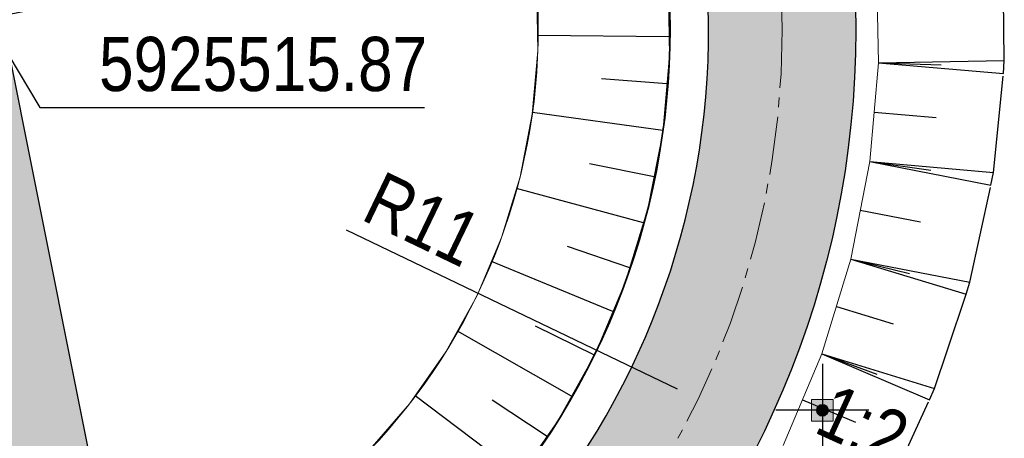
# Model space of a CAD drawing. Header units: metres. Extents: x 0 to 5465380, y 0 to 5925815.
# Tile 92 of 141: x 5463959.33 to 5463972.04, y 5925510.6 to 5925516. Entities that reach past the tile are written whole.
import ezdxf

# ---------------------------------------------------------------- set-up
doc = ezdxf.new("R2010")
doc.units = ezdxf.units.M
doc.linetypes.add('CENTER2', pattern=[1.125, 0.75, -0.125, 0.125, -0.125])
doc.linetypes.add('HIDDEN', pattern=[0.375, 0.25, -0.125])
for name, color, linetype, lineweight in [('#DEMCAD_OPR.OŚW.ZEW_1_Nr_Pióra__3', 30, 'Continuous', 18), ('#DEMCAD_OPR.OŚW.ZEW_1_Nr_Pióra__5', 161, 'Continuous', 25), ('#DEMCAD_OPR.OŚW.ZEW_1_Nr_Pióra__6', 5, 'Continuous', 35), ('$DR - obrzeże 8x30', 34, 'Continuous', 30), ('$DR - osie ścieżek', 7, 'CENTER2', 15), ('$DR - wyp. chodnik', 44, 'Continuous', 5), ('$DR - zał. arch.', 7, 'Continuous', 13)]:
    doc.layers.add(name, color=color, linetype=linetype, lineweight=lineweight)
for name, color, linetype in [('$DR - rzędne', 1, 'Continuous'), ('$DR - wymiary', 7, 'Continuous'), ('AecObjExplode_rys 1_Vport_D5A', 7, 'Continuous'), ('AecObjExplode_rys 3_Vport_DDD', 7, 'Continuous'), ('AecObjExplode_rys 4_Vport_E22', 7, 'Continuous'), ('C-DROGI-KORYTARZE', 7, 'Continuous'), ('C-DROGI-SYTUACJA', 7, 'Continuous'), ('C-DZIALKI', 5, 'Continuous'), ('C-TEREN-SKARPY', 94, 'Continuous')]:
    doc.layers.add(name, color=color, linetype=linetype)
doc.styles.add('ARIAL 2', font='ARIALN.TTF')
doc.dimstyles.new('LINIOWY', dxfattribs={"dimtxt": 0.7, "dimasz": 0.3, "dimexe": 0.3, "dimexo": 0, "dimgap": 0.2, "dimtad": 1, "dimzin": 9, "dimdsep": 46, "dimtxsty": 'ARIAL 2', "dimblk": 'OBLIQUE', "dimcen": 0, "dimdle": 0.2, "dimclrd": 7, "dimclre": 7, "dimclrt": 1, "dimadec": 0, "dimazin": 0, "dimtfac": 1, "dimtofl": 0, "dimtmove": 1, "dimatfit": 3, "dimldrblk": 'OBLIQUE', "dimfxl": 0.3, "dimfxlon": 1, "dimtolj": 1, "dimtzin": 1, "dimarcsym": 0})
doc.dimstyles.new('LINIOWY$4', dxfattribs={"dimtxt": 0.7, "dimasz": 0.3, "dimexe": 0.3, "dimexo": 0, "dimgap": 0.2, "dimtad": 1, "dimzin": 9, "dimdsep": 46, "dimtxsty": 'ARIAL 2', "dimblk1": 'OBLIQUE', "dimsah": 1, "dimcen": 0, "dimdle": 0.2, "dimclrd": 7, "dimclre": 7, "dimclrt": 1, "dimadec": 0, "dimazin": 0, "dimtfac": 1, "dimtofl": 0, "dimtmove": 1, "dimatfit": 3, "dimldrblk": 'OBLIQUE', "dimfxl": 0.3, "dimfxlon": 1, "dimtolj": 1, "dimtzin": 1, "dimarcsym": 0})
pattern_1 = [(37.5, (500, 0), (-0.01600031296, 0.48941323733), [0, -0.38608, 0, -0.4318, 0, -0.41275]), (7.5, (500, 0), (0.44952328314, 0.71682510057), [0, -0.20828, 0, -0.34798, 0, -0.13335]), (327.5, (499.6876, 0), (0.790992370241, 0.001437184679), [0, -0.127, 0, -0.4572, 0, -0.5969]), (317.5, (499.6876, 0), (0.76355645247, 0.22292932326), [0, -0.0635, 0, -0.29972, 0, -0.3429])]

# ---------------------------------------------------------------- blocks, each defined once
blk = doc.blocks.new('świetlica_bezrzecze_PB_PZT oczyszczony')
at = {"layer": '#DEMCAD_OPR.OŚW.ZEW_1_Nr_Pióra__3', "linetype": 'Continuous'}
blk.add_hatch(color=256, dxfattribs=at).paths.add_polyline_path([(5463969.762, 5925510.96, 1), (5463969.617, 5925510.96, 1)], flags=0)
at = {"layer": '#DEMCAD_OPR.OŚW.ZEW_1_Nr_Pióra__6', "linetype": 'Continuous'}
blk.add_hatch(color=256, dxfattribs=at).paths.add_polyline_path([(5463969.83, 5925511.1), (5463969.55, 5925511.1), (5463969.55, 5925510.82), (5463969.83, 5925510.82)], flags=0)
at = {"layer": '#DEMCAD_OPR.OŚW.ZEW_1_Nr_Pióra__3', "linetype": 'Continuous', "flags": 128}
blk.add_lwpolyline([(5463969.55, 5925511.1), (5463969.83, 5925511.1), (5463969.83, 5925510.82), (5463969.55, 5925510.82)], close=True, dxfattribs=at)
at = {"layer": '#DEMCAD_OPR.OŚW.ZEW_1_Nr_Pióra__5', "linetype": 'Continuous', "flags": 128}
for points in [[(5463969.69, 5925511.56), (5463969.69, 5925510.36)], [(5463970.29, 5925510.96), (5463969.09, 5925510.96)]]:
    blk.add_lwpolyline(points, dxfattribs=at)
at = {"layer": '#DEMCAD_OPR.OŚW.ZEW_1_Nr_Pióra__6', "linetype": 'Continuous'}
blk.add_circle((5463969.69, 5925510.96), 0.0725, dxfattribs=at)
blk = doc.blocks.new('*D45')
at = {"layer": '$DR - wymiary', "color": 7, "lineweight": -2, "transparency": 16777216}
blk.add_line((5463963.542, 5925513.291), (5463967.814, 5925511.238), dxfattribs=at)
at = {"layer": '$DR - wymiary', "color": 7, "transparency": 16777216}
blk.add_solid([(5463967.836, 5925511.283), (5463967.793, 5925511.193), (5463968.085, 5925511.108)], dxfattribs=at)
at = {"layer": 'Defpoints', "color": 0, "transparency": 16777216}
for p in [(5463958.17, 5925515.873), (5463968.085, 5925511.108)]:
    blk.add_point(p, dxfattribs=at)
at = {"layer": '$DR - wymiary', "color": 1, "transparency": 16777216, "insert": (5463964.529, 5925513.429), "char_height": 0.7, "attachment_point": 5, "rotation": 334.3339, "style": 'ARIAL 2'}
blk.add_mtext('\\A1;R11', dxfattribs=at)
blk = doc.blocks.new('_OBLIQUE')
at = {"color": 0, "linetype": 'ByBlock'}
blk.add_line((-0.5, -0.5), (0.5, 0.5), dxfattribs=at)
blk = doc.blocks.new('*D91')
at = {"layer": '$DR - wymiary', "color": 7, "lineweight": -2, "transparency": 16777216}
for p, q in [((5463968.026, 5925517.841), (5463967.967, 5925518.135)), ((5463958.893, 5925516.017), (5463968.222, 5925517.88)), ((5463959.089, 5925516.056), (5463959.03, 5925516.35))]:
    blk.add_line(p, q, dxfattribs=at)
at = {"layer": 'Defpoints', "color": 0, "transparency": 16777216}
for p in [(5463968.026, 5925517.841), (5463968.026, 5925517.841), (5463959.089, 5925516.056)]:
    blk.add_point(p, dxfattribs=at)
at = {"layer": '$DR - wymiary', "color": 7, "lineweight": -2, "transparency": 16777216, "xscale": 0.3, "yscale": 0.3, "zscale": 0.3}
for p, rotation in [((5463968.026, 5925517.841), 11.29453824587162), ((5463959.089, 5925516.056), 191.2945382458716)]:
    blk.add_blockref('_OBLIQUE', p, dxfattribs=dict(at, rotation=rotation))
at = {"layer": '$DR - wymiary', "color": 1, "transparency": 16777216, "insert": (5463963.448, 5925517.495), "char_height": 0.7, "attachment_point": 5, "rotation": 11.2945, "style": 'ARIAL 2'}
blk.add_mtext('\\A1;9.1', dxfattribs=at)
blk = doc.blocks.new('*D133')
at = {"layer": '$DR - wymiary', "color": 7, "lineweight": -2, "transparency": 16777216}
for p, q in [((5463958.17, 5925515.873), (5463958.986, 5925515.873)), ((5463958.986, 5925515.873), (5463959.586, 5925514.871)), ((5463959.586, 5925514.871), (5463964.552, 5925514.871))]:
    blk.add_line(p, q, dxfattribs=at)
at = {"layer": 'Defpoints', "color": 0, "transparency": 16777216}
for p in [(5463958.17, 5925515.873), (5463960.186, 5925514.871), (0, 0)]:
    blk.add_point(p, dxfattribs=at)
at = {"layer": '$DR - wymiary', "color": 1, "transparency": 16777216, "insert": (5463962.469, 5925515.428), "char_height": 0.7, "attachment_point": 5, "style": 'ARIAL 2'}
blk.add_mtext('\\A1;5925515.87', dxfattribs=at)
blk = doc.blocks.new('*D137')
at = {"layer": '$DR - wymiary', "color": 7, "lineweight": -2, "transparency": 16777216}
blk.add_line((5463958.724, 5925585.382), (5463964.93, 5925585.382), dxfattribs=at)
at = {"layer": 'Defpoints', "color": 0, "transparency": 16777216}
for p in [(5463958.724, 5925585.382), (5463960.561, 5925585.382), (0, 0)]:
    blk.add_point(p, dxfattribs=at)
at = {"layer": '$DR - wymiary', "color": 1, "transparency": 16777216, "insert": (5463962.845, 5925585.94), "char_height": 0.7, "attachment_point": 5, "style": 'ARIAL 2'}
blk.add_mtext('\\A1;5925585.38', dxfattribs=at)
blk = doc.blocks.new('AecObjExplode_rys 1_Vport_D5A')
at = {"layer": 'C-DROGI-KORYTARZE', "color": 92, "linetype": 'Continuous', "lineweight": 9}
for p, q in [((5463967.697, 5925516.542), (5463967.714, 5925515.542)), ((5463966.001, 5925516.423), (5463966.016, 5925515.601)), ((5463966.016, 5925515.601), (5463965.944, 5925514.783)), ((5463967.714, 5925515.542), (5463967.628, 5925514.547)), ((5463965.944, 5925514.783), (5463965.788, 5925513.976)), ((5463967.628, 5925514.547), (5463967.437, 5925513.565)), ((5463965.788, 5925513.976), (5463965.548, 5925513.19)), ((5463967.437, 5925513.565), (5463967.145, 5925512.61)), ((5463965.548, 5925513.19), (5463965.227, 5925512.434)), ((5463967.145, 5925512.61), (5463966.755, 5925511.689)), ((5463965.227, 5925512.434), (5463964.829, 5925511.715)), ((5463964.829, 5925511.715), (5463964.358, 5925511.042)), ((5463966.755, 5925511.689), (5463966.271, 5925510.815)), ((5463964.358, 5925511.042), (5463963.819, 5925510.422)), ((5463966.271, 5925510.815), (5463965.698, 5925509.996))]:
    blk.add_line(p, q, dxfattribs=at)
at = {"layer": 'C-DROGI-KORYTARZE', "color": 54, "linetype": 'Continuous', "lineweight": -3}
for p, q in [((5463967.71, 5925515.785, 44.062), (5463966.012, 5925515.801, 44)), ((5463967.683, 5925515.178, 44.073), (5463966.836, 5925515.24, 44.036)), ((5463967.63, 5925514.572, 44.083), (5463965.946, 5925514.804, 44)), ((5463967.517, 5925513.975, 44.095), (5463966.685, 5925514.144, 44.047)), ((5463967.381, 5925513.383, 44.106), (5463965.742, 5925513.826, 44)), ((5463967.204, 5925512.801, 44.118), (5463966.4, 5925513.074, 44.059)), ((5463966.986, 5925512.234, 44.13), (5463965.417, 5925512.881, 44)), ((5463966.747, 5925511.674, 44.143), (5463965.984, 5925512.048, 44.071)), ((5463966.452, 5925511.142, 44.155), (5463964.978, 5925511.984, 44)), ((5463965.788, 5925510.125, 44.181), (5463964.432, 5925511.148, 44)), ((5463966.137, 5925510.623, 44.168), (5463965.428, 5925511.09, 44.084))]:
    blk.add_line(p, q, dxfattribs=at)
at = {"layer": 'C-DROGI-SYTUACJA', "color": 92, "linetype": 'Continuous', "lineweight": 9}
for p, q in [((5463970.413, 5925515.449), (5463970.39, 5925516.731)), ((5463970.302, 5925514.172), (5463970.413, 5925515.449)), ((5463970.057, 5925512.913), (5463970.302, 5925514.172)), ((5463969.683, 5925511.687), (5463970.057, 5925512.913)), ((5463969.182, 5925510.507), (5463969.683, 5925511.687))]:
    blk.add_line(p, q, dxfattribs=at)
at = {"layer": 'C-DZIALKI', "color": 7, "linetype": 'Continuous', "lineweight": 35}
blk.add_arc((5463958.17, 5925515.873), 9.55, 293.1971, 291.9971, dxfattribs=at)
at = {"layer": 'C-DZIALKI', "color": 92, "linetype": 'Continuous', "lineweight": 9}
blk.add_arc((5463958.17, 5925515.873), 7.85, 293.327, 291.8672, dxfattribs=at)
at = {"layer": 'C-TEREN-SKARPY', "color": 92, "linetype": 'HIDDEN', "lineweight": -3, "ltscale": 5}
for p, q in [((5463972.038, 5925515.478), (5463972.022, 5925516.76)), ((5463972.026, 5925515.309), (5463972.038, 5925515.478)), ((5463971.897, 5925514.033), (5463972.026, 5925515.309)), ((5463971.866, 5925513.868), (5463971.897, 5925514.033)), ((5463971.594, 5925512.615), (5463971.866, 5925513.868)), ((5463971.545, 5925512.459), (5463971.594, 5925512.615)), ((5463971.307, 5925511.754), (5463971.545, 5925512.459)), ((5463971.138, 5925511.243), (5463971.307, 5925511.754)), ((5463971.074, 5925511.097), (5463971.138, 5925511.243)), ((5463970.538, 5925509.932), (5463971.074, 5925511.097))]:
    blk.add_line(p, q, dxfattribs=at)
at = {"layer": 'C-TEREN-SKARPY', "color": 92, "linetype": 'Continuous', "lineweight": -3}
for p, q in [((5463970.413, 5925515.449, 44.066), (5463972.038, 5925515.478, 43.253)), ((5463970.413, 5925515.449), (5463972.038, 5925515.478)), ((5463970.413, 5925515.449, 44.066), (5463972.026, 5925515.309, 43.257)), ((5463970.413, 5925515.449, 44.066), (5463971.222, 5925515.421, 43.66)), ((5463970.413, 5925515.449), (5463972.026, 5925515.309)), ((5463970.357, 5925514.81, 44.075), (5463971.159, 5925514.741, 43.672)), ((5463970.302, 5925514.172, 44.084), (5463971.866, 5925513.868, 43.287)), ((5463970.302, 5925514.172, 44.084), (5463971.091, 5925514.061, 43.685)), ((5463970.302, 5925514.172, 44.084), (5463971.897, 5925514.033, 43.283)), ((5463970.302, 5925514.172), (5463971.897, 5925514.033)), ((5463970.302, 5925514.172), (5463971.866, 5925513.868)), ((5463970.179, 5925513.543, 44.093), (5463970.955, 5925513.392, 43.698)), ((5463970.057, 5925512.913, 44.103), (5463971.545, 5925512.459, 43.325)), ((5463970.057, 5925512.913, 44.103), (5463970.813, 5925512.725, 43.712)), ((5463970.057, 5925512.913, 44.103), (5463971.594, 5925512.615, 43.32)), ((5463970.057, 5925512.913), (5463971.545, 5925512.459)), ((5463970.057, 5925512.913), (5463971.594, 5925512.615)), ((5463969.87, 5925512.3, 44.112), (5463970.605, 5925512.076, 43.728)), ((5463969.683, 5925511.687, 44.122), (5463971.074, 5925511.097, 43.366)), ((5463969.683, 5925511.687, 44.122), (5463970.394, 5925511.428, 43.743)), ((5463969.683, 5925511.687, 44.122), (5463971.138, 5925511.243, 43.362)), ((5463969.683, 5925511.687), (5463971.074, 5925511.097)), ((5463969.683, 5925511.687), (5463971.138, 5925511.243)), ((5463969.433, 5925511.097, 44.132), (5463970.119, 5925510.805, 43.759))]:
    blk.add_line(p, q, dxfattribs=at)
blk = doc.blocks.new('AecObjExplode_rys 4_Vport_E22')
at = {"layer": 'C-DROGI-KORYTARZE', "color": 92, "linetype": 'Continuous', "lineweight": 9}
for p, q in [((5463967.697, 5925516.542), (5463967.714, 5925515.542)), ((5463966.001, 5925516.423), (5463966.016, 5925515.601)), ((5463966.016, 5925515.601), (5463965.944, 5925514.783)), ((5463967.714, 5925515.542), (5463967.628, 5925514.547)), ((5463965.944, 5925514.783), (5463965.788, 5925513.976)), ((5463967.628, 5925514.547), (5463967.437, 5925513.565)), ((5463965.788, 5925513.976), (5463965.548, 5925513.19)), ((5463967.437, 5925513.565), (5463967.145, 5925512.61)), ((5463965.548, 5925513.19), (5463965.227, 5925512.434)), ((5463967.145, 5925512.61), (5463966.755, 5925511.689)), ((5463965.227, 5925512.434), (5463964.829, 5925511.715)), ((5463964.829, 5925511.715), (5463964.358, 5925511.042)), ((5463966.755, 5925511.689), (5463966.271, 5925510.815)), ((5463964.358, 5925511.042), (5463963.819, 5925510.422)), ((5463966.271, 5925510.815), (5463965.698, 5925509.996))]:
    blk.add_line(p, q, dxfattribs=at)
at = {"layer": 'C-DROGI-KORYTARZE', "color": 54, "linetype": 'Continuous', "lineweight": -3}
for p, q in [((5463967.71, 5925515.785, 44.062), (5463966.012, 5925515.801, 44)), ((5463967.683, 5925515.178, 44.073), (5463966.836, 5925515.24, 44.036)), ((5463967.63, 5925514.572, 44.083), (5463965.946, 5925514.804, 44)), ((5463967.517, 5925513.975, 44.095), (5463966.685, 5925514.144, 44.047)), ((5463967.381, 5925513.383, 44.106), (5463965.742, 5925513.826, 44)), ((5463967.204, 5925512.801, 44.118), (5463966.4, 5925513.074, 44.059)), ((5463966.986, 5925512.234, 44.13), (5463965.417, 5925512.881, 44)), ((5463966.747, 5925511.674, 44.143), (5463965.984, 5925512.048, 44.071)), ((5463966.452, 5925511.142, 44.155), (5463964.978, 5925511.984, 44)), ((5463965.788, 5925510.125, 44.181), (5463964.432, 5925511.148, 44)), ((5463966.137, 5925510.623, 44.168), (5463965.428, 5925511.09, 44.084))]:
    blk.add_line(p, q, dxfattribs=at)
at = {"layer": 'C-DROGI-SYTUACJA', "color": 92, "linetype": 'Continuous', "lineweight": 9}
for p, q in [((5463970.413, 5925515.449), (5463970.39, 5925516.731)), ((5463970.302, 5925514.172), (5463970.413, 5925515.449)), ((5463970.057, 5925512.913), (5463970.302, 5925514.172)), ((5463969.683, 5925511.687), (5463970.057, 5925512.913)), ((5463969.182, 5925510.507), (5463969.683, 5925511.687))]:
    blk.add_line(p, q, dxfattribs=at)
at = {"layer": 'C-DZIALKI', "color": 7, "linetype": 'Continuous', "lineweight": 35}
blk.add_arc((5463958.17, 5925515.873), 9.55, 293.1971, 291.9971, dxfattribs=at)
at = {"layer": 'C-DZIALKI', "color": 92, "linetype": 'Continuous', "lineweight": 9}
blk.add_arc((5463958.17, 5925515.873), 7.85, 293.327, 291.8672, dxfattribs=at)
at = {"layer": 'C-TEREN-SKARPY', "color": 92, "linetype": 'HIDDEN', "lineweight": -3, "ltscale": 5}
for p, q in [((5463972.038, 5925515.478), (5463972.022, 5925516.76)), ((5463972.026, 5925515.309), (5463972.038, 5925515.478)), ((5463971.897, 5925514.033), (5463972.026, 5925515.309)), ((5463971.866, 5925513.868), (5463971.897, 5925514.033)), ((5463971.594, 5925512.615), (5463971.866, 5925513.868)), ((5463971.545, 5925512.459), (5463971.594, 5925512.615)), ((5463971.307, 5925511.754), (5463971.545, 5925512.459)), ((5463971.138, 5925511.243), (5463971.307, 5925511.754)), ((5463971.074, 5925511.097), (5463971.138, 5925511.243)), ((5463970.538, 5925509.932), (5463971.074, 5925511.097))]:
    blk.add_line(p, q, dxfattribs=at)
at = {"layer": 'C-TEREN-SKARPY', "color": 92, "linetype": 'Continuous', "lineweight": -3}
for p, q in [((5463970.413, 5925515.449, 44.066), (5463972.038, 5925515.478, 43.253)), ((5463970.413, 5925515.449), (5463972.038, 5925515.478)), ((5463970.413, 5925515.449, 44.066), (5463972.026, 5925515.309, 43.257)), ((5463970.413, 5925515.449, 44.066), (5463971.222, 5925515.421, 43.66)), ((5463970.413, 5925515.449), (5463972.026, 5925515.309)), ((5463970.357, 5925514.81, 44.075), (5463971.159, 5925514.741, 43.672)), ((5463970.302, 5925514.172, 44.084), (5463971.866, 5925513.868, 43.287)), ((5463970.302, 5925514.172, 44.084), (5463971.091, 5925514.061, 43.685)), ((5463970.302, 5925514.172, 44.084), (5463971.897, 5925514.033, 43.283)), ((5463970.302, 5925514.172), (5463971.897, 5925514.033)), ((5463970.302, 5925514.172), (5463971.866, 5925513.868)), ((5463970.179, 5925513.543, 44.093), (5463970.955, 5925513.392, 43.698)), ((5463970.057, 5925512.913, 44.103), (5463971.545, 5925512.459, 43.325)), ((5463970.057, 5925512.913, 44.103), (5463970.813, 5925512.725, 43.712)), ((5463970.057, 5925512.913, 44.103), (5463971.594, 5925512.615, 43.32)), ((5463970.057, 5925512.913), (5463971.545, 5925512.459)), ((5463970.057, 5925512.913), (5463971.594, 5925512.615)), ((5463969.87, 5925512.3, 44.112), (5463970.605, 5925512.076, 43.728)), ((5463969.683, 5925511.687, 44.122), (5463971.074, 5925511.097, 43.366)), ((5463969.683, 5925511.687, 44.122), (5463970.394, 5925511.428, 43.743)), ((5463969.683, 5925511.687, 44.122), (5463971.138, 5925511.243, 43.362)), ((5463969.683, 5925511.687), (5463971.074, 5925511.097)), ((5463969.683, 5925511.687), (5463971.138, 5925511.243)), ((5463969.433, 5925511.097, 44.132), (5463970.119, 5925510.805, 43.759))]:
    blk.add_line(p, q, dxfattribs=at)
blk = doc.blocks.new('AecObjExplode_rys 3_Vport_DDD')
at = {"layer": 'C-DROGI-KORYTARZE', "color": 92, "linetype": 'Continuous', "lineweight": 9}
for p, q in [((5463967.697, 5925516.542), (5463967.714, 5925515.542)), ((5463966.001, 5925516.423), (5463966.016, 5925515.601)), ((5463966.016, 5925515.601), (5463965.944, 5925514.783)), ((5463967.714, 5925515.542), (5463967.628, 5925514.547)), ((5463965.944, 5925514.783), (5463965.788, 5925513.976)), ((5463967.628, 5925514.547), (5463967.437, 5925513.565)), ((5463965.788, 5925513.976), (5463965.548, 5925513.19)), ((5463967.437, 5925513.565), (5463967.145, 5925512.61)), ((5463965.548, 5925513.19), (5463965.227, 5925512.434)), ((5463967.145, 5925512.61), (5463966.755, 5925511.689)), ((5463965.227, 5925512.434), (5463964.829, 5925511.715)), ((5463964.829, 5925511.715), (5463964.358, 5925511.042)), ((5463966.755, 5925511.689), (5463966.271, 5925510.815)), ((5463964.358, 5925511.042), (5463963.819, 5925510.422)), ((5463966.271, 5925510.815), (5463965.698, 5925509.996))]:
    blk.add_line(p, q, dxfattribs=at)
at = {"layer": 'C-DROGI-KORYTARZE', "color": 54, "linetype": 'Continuous', "lineweight": -3}
for p, q in [((5463967.71, 5925515.785, 44.062), (5463966.012, 5925515.801, 44)), ((5463967.683, 5925515.178, 44.073), (5463966.836, 5925515.24, 44.036)), ((5463967.63, 5925514.572, 44.083), (5463965.946, 5925514.804, 44)), ((5463967.517, 5925513.975, 44.095), (5463966.685, 5925514.144, 44.047)), ((5463967.381, 5925513.383, 44.106), (5463965.742, 5925513.826, 44)), ((5463967.204, 5925512.801, 44.118), (5463966.4, 5925513.074, 44.059)), ((5463966.986, 5925512.234, 44.13), (5463965.417, 5925512.881, 44)), ((5463966.747, 5925511.674, 44.143), (5463965.984, 5925512.048, 44.071)), ((5463966.452, 5925511.142, 44.155), (5463964.978, 5925511.984, 44)), ((5463965.788, 5925510.125, 44.181), (5463964.432, 5925511.148, 44)), ((5463966.137, 5925510.623, 44.168), (5463965.428, 5925511.09, 44.084))]:
    blk.add_line(p, q, dxfattribs=at)
at = {"layer": 'C-DROGI-SYTUACJA', "color": 92, "linetype": 'Continuous', "lineweight": 9}
for p, q in [((5463970.413, 5925515.449), (5463970.39, 5925516.731)), ((5463970.302, 5925514.172), (5463970.413, 5925515.449)), ((5463970.057, 5925512.913), (5463970.302, 5925514.172)), ((5463969.683, 5925511.687), (5463970.057, 5925512.913)), ((5463969.182, 5925510.507), (5463969.683, 5925511.687))]:
    blk.add_line(p, q, dxfattribs=at)
at = {"layer": 'C-DZIALKI', "color": 7, "linetype": 'Continuous', "lineweight": 35}
blk.add_arc((5463958.17, 5925515.873), 9.55, 293.1971, 291.9971, dxfattribs=at)
at = {"layer": 'C-DZIALKI', "color": 92, "linetype": 'Continuous', "lineweight": 9}
blk.add_arc((5463958.17, 5925515.873), 7.85, 293.327, 291.8672, dxfattribs=at)
at = {"layer": 'C-TEREN-SKARPY', "color": 92, "linetype": 'HIDDEN', "lineweight": -3, "ltscale": 5}
for p, q in [((5463972.038, 5925515.478), (5463972.022, 5925516.76)), ((5463972.026, 5925515.309), (5463972.038, 5925515.478)), ((5463971.897, 5925514.033), (5463972.026, 5925515.309)), ((5463971.866, 5925513.868), (5463971.897, 5925514.033)), ((5463971.594, 5925512.615), (5463971.866, 5925513.868)), ((5463971.545, 5925512.459), (5463971.594, 5925512.615)), ((5463971.307, 5925511.754), (5463971.545, 5925512.459)), ((5463971.138, 5925511.243), (5463971.307, 5925511.754)), ((5463971.074, 5925511.097), (5463971.138, 5925511.243)), ((5463970.538, 5925509.932), (5463971.074, 5925511.097))]:
    blk.add_line(p, q, dxfattribs=at)
at = {"layer": 'C-TEREN-SKARPY', "color": 92, "linetype": 'Continuous', "lineweight": -3}
for p, q in [((5463970.413, 5925515.449, 44.066), (5463972.038, 5925515.478, 43.253)), ((5463970.413, 5925515.449), (5463972.038, 5925515.478)), ((5463970.413, 5925515.449, 44.066), (5463972.026, 5925515.309, 43.257)), ((5463970.413, 5925515.449, 44.066), (5463971.222, 5925515.421, 43.66)), ((5463970.413, 5925515.449), (5463972.026, 5925515.309)), ((5463970.357, 5925514.81, 44.075), (5463971.159, 5925514.741, 43.672)), ((5463970.302, 5925514.172, 44.084), (5463971.866, 5925513.868, 43.287)), ((5463970.302, 5925514.172, 44.084), (5463971.091, 5925514.061, 43.685)), ((5463970.302, 5925514.172, 44.084), (5463971.897, 5925514.033, 43.283)), ((5463970.302, 5925514.172), (5463971.897, 5925514.033)), ((5463970.302, 5925514.172), (5463971.866, 5925513.868)), ((5463970.179, 5925513.543, 44.093), (5463970.955, 5925513.392, 43.698)), ((5463970.057, 5925512.913, 44.103), (5463971.545, 5925512.459, 43.325)), ((5463970.057, 5925512.913, 44.103), (5463970.813, 5925512.725, 43.712)), ((5463970.057, 5925512.913, 44.103), (5463971.594, 5925512.615, 43.32)), ((5463970.057, 5925512.913), (5463971.545, 5925512.459)), ((5463970.057, 5925512.913), (5463971.594, 5925512.615)), ((5463969.87, 5925512.3, 44.112), (5463970.605, 5925512.076, 43.728)), ((5463969.683, 5925511.687, 44.122), (5463971.074, 5925511.097, 43.366)), ((5463969.683, 5925511.687, 44.122), (5463970.394, 5925511.428, 43.743)), ((5463969.683, 5925511.687, 44.122), (5463971.138, 5925511.243, 43.362)), ((5463969.683, 5925511.687), (5463971.074, 5925511.097)), ((5463969.683, 5925511.687), (5463971.138, 5925511.243)), ((5463969.433, 5925511.097, 44.132), (5463970.119, 5925510.805, 43.759))]:
    blk.add_line(p, q, dxfattribs=at)

msp = doc.modelspace()

# ---------------------------------------------------------------- hatches: boundary and pattern name
at = {"layer": '$DR - wyp. chodnik'}
h = msp.add_hatch(dxfattribs=at)
h.set_pattern_fill('AR-SAND', color=256, scale=0.01)
h.set_pattern_definition(pattern_1)
h.paths.add_polyline_path([(5463958.811, 5925573.433, 1.284126), (5463952.971, 5925595.856), (5463945.622, 5925613.63), (5463944.143, 5925613.018), (5463946.37, 5925607.633, 0.194771), (5463934.37, 5925592.77, 0.959366), (5463910.944, 5925588.139, 1.531072), (5463902.406, 5925567.988), (5463893.559, 5925564.306, 0.384254), (5463887.764, 5925552.083), (5463862.231, 5925541.456), (5463863.153, 5925539.241), (5463888.637, 5925549.847), (5463903.669, 5925513.728), (5463903.08, 5925513.225), (5463904.38, 5925511.705), (5463904.595, 5925511.889), (5463910.657, 5925504.009), (5463924.399, 5925502.717), (5463924.162, 5925500.211), (5463926.552, 5925499.986), (5463926.788, 5925502.493), (5463940.548, 5925501.199), (5463939.758, 5925492.8), (5463941.75, 5925492.612), (5463945.889, 5925536.637, 1.642027), (5463958.177, 5925553.955)])
h.paths.add_polyline_path([(5463914.368, 5925570.584, -0.565703), (5463929.546, 5925559.395), (5463926.129, 5925523.186), (5463905.587, 5925514.846), (5463890.146, 5925551.946, -0.414214), (5463894.404, 5925562.275)], flags=16)
h.paths.add_polyline_path([(5463892.202, 5925579.937, -1), (5463912.302, 5925579.937, -1)], flags=16)
h.paths.add_polyline_path([(5463910.621, 5925571.408, 0.241691), (5463914.061, 5925581.767, 0.332), (5463928.141, 5925579.302), (5463928.394, 5925578.805)], flags=16)
h.paths.add_polyline_path([(5463921.709, 5925573.639), (5463929.394, 5925576.838), (5463944.809, 5925546.509), (5463940.735, 5925503.19), (5463926.976, 5925504.484), (5463932.165, 5925559.475, 0.382129)], flags=16)
h.paths.add_polyline_path([(5463912.703, 5925589.968, -1), (5463932.803, 5925589.968, -1)], flags=16)
h.paths.add_polyline_path([(5463929.85, 5925580.354, 0.111618), (5463933.295, 5925584.342, 0.375671), (5463956.374, 5925560.041), (5463956.18, 5925554.068, 0.258572), (5463946.204, 5925548.178)], flags=16)
h.paths.add_polyline_path([(5463947.101, 5925605.865), (5463951.602, 5925594.979, 0.663307), (5463956.814, 5925573.586), (5463956.436, 5925561.944, -0.732242)], flags=16)
h.paths.add_polyline_path([(5463948.674, 5925585.382, -1), (5463968.774, 5925585.382, -1)], flags=16)
h.paths.add_polyline_path([(5463956.118, 5925552.165), (5463955.923, 5925546.165, 8.05786), (5463957.918, 5925545.968), (5463958.115, 5925552.043, -20.041857)], flags=16)
h.paths.add_polyline_path([(5463926.126, 5925521.027), (5463924.587, 5925504.708), (5463911.711, 5925505.919), (5463906.286, 5925512.971)], flags=16)
h = msp.add_hatch(dxfattribs=at)
h.set_pattern_fill('AR-SAND', color=256, scale=0.01)
h.set_pattern_definition([(37.5, (0, 0), (-0.01600031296, 0.48941323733), [0, -0.38608, 0, -0.4318, 0, -0.41275]), (7.5, (0, 0), (0.44952328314, 0.71682510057), [0, -0.20828, 0, -0.34798, 0, -0.13335]), (327.5, (-0.3124, 0), (0.790992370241, 0.001437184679), [0, -0.127, 0, -0.4572, 0, -0.5969]), (317.5, (-0.3124, 0), (0.76355645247, 0.22292932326), [0, -0.0635, 0, -0.29972, 0, -0.3429])])
h.paths.add_polyline_path([(5463962.423, 5925527.04, -0.64351), (5463962.135, 5925531.582, -0.418207), (5463945.889, 5925536.637), (5463941.794, 5925493.085, -0.483548), (5463947.944, 5925488.225, -0.452883), (5463961.431, 5925500.091, -0.824957), (5463961.168, 5925504.305, -0.490584), (5463946.22, 5925515.873, -0.525282)])
h.paths.add_polyline_path([(5463946.415, 5925523.006), (5463947.256, 5925531.949, 0.126926), (5463953.333, 5925528.744, 0.168021)], flags=16)
h.paths.add_polyline_path([(5463945.292, 5925511.055, 0.204983), (5463952.764, 5925503.23, 0.075674), (5463952.869, 5925500.524, 0.132857), (5463947.635, 5925495.307, 0.117384), (5463943.938, 5925496.661)], flags=16)
h = msp.add_hatch(dxfattribs=at)
h.set_pattern_fill('AR-SAND', color=256, scale=0.01)
h.set_pattern_definition(pattern_1)
h.paths.add_polyline_path([(5463970.12, 5925515.873, 1), (5463946.22, 5925515.873, 1)])
h.paths.add_polyline_path([(5463961.049, 5925506.244), (5463957.129, 5925525.869, -0.910718)], flags=16)
h.paths.add_polyline_path([(5463959.085, 5925505.864, -0.899288), (5463955.171, 5925525.465)], flags=16)

# ---------------------------------------------------------------- linework, layer by layer
at = {"layer": '$DR - obrzeże 8x30', "flags": 128}
msp.add_lwpolyline([(5463957.129, 5925525.869), (5463961.049, 5925506.244, 0.910718)], format="xyb", close=True, dxfattribs=at)
at = {"layer": '$DR - obrzeże 8x30'}
msp.add_circle((5463958.17, 5925515.873), 11.95, dxfattribs=at)
at = {"layer": '$DR - osie ścieżek'}
msp.add_circle((5463958.17, 5925515.873), 11, dxfattribs=at)

# ---------------------------------------------------------------- block references
at = {"layer": '$DR - zał. arch.'}
msp.add_blockref('świetlica_bezrzecze_PB_PZT oczyszczony', (0, 0), dxfattribs=at)
at = {"layer": 'AecObjExplode_rys 1_Vport_D5A'}
msp.add_blockref('AecObjExplode_rys 1_Vport_D5A', (0, 0), dxfattribs=at)
at = {"layer": 'AecObjExplode_rys 3_Vport_DDD'}
msp.add_blockref('AecObjExplode_rys 3_Vport_DDD', (0, 0), dxfattribs=at)
at = {"layer": 'AecObjExplode_rys 4_Vport_E22'}
msp.add_blockref('AecObjExplode_rys 4_Vport_E22', (0, 0), dxfattribs=at)

# ---------------------------------------------------------------- texts
at = {"layer": '$DR - rzędne', "color": 1, "insert": (5463970.214, 5925510.772), "char_height": 0.7, "attachment_point": 5, "rotation": 335.5711, "style": 'ARIAL 2'}
msp.add_mtext('\\A1;1:2', dxfattribs=at)

# ---------------------------------------------------------------- dimensions: what is measured, and where the dimension line sits
at = {"layer": '$DR - wymiary'}
for feature_location, offset, picture, middle in [((5463958.723835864, 5925585.382389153), (1.837338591, 0), '*D137', (5463962.845417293, 5925585.939790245)), ((5463958.170207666, 5925515.87264403), (2.015391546, -1.001881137), '*D133', (5463962.46888707, 5925515.428163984))]:
    dim = msp.add_ordinate_dim(feature_location=feature_location, offset=offset, dtype=0, origin=(0, 0), dimstyle='LINIOWY', override={"dimfxlon": 0}, dxfattribs=at)
    dim.commit()
    dim.dimension.update_dxf_attribs({"geometry": picture, "text_midpoint": middle})
dim = msp.add_linear_dim(base=(5463968.026, 5925517.841), p1=(5463959.089, 5925516.056), p2=(5463968.026, 5925517.841), angle=191.2945, dimstyle='LINIOWY', override={"dimdec": 1}, dxfattribs=at)
dim.commit()
dim.dimension.update_dxf_attribs({"geometry": '*D91', "text_midpoint": (5463963.448, 5925517.495)})
dim = msp.add_radius_dim(center=(5463958.17, 5925515.873), mpoint=(5463968.085, 5925511.108), dimstyle='LINIOWY$4', dxfattribs=at)
dim.commit()
dim.dimension.update_dxf_attribs({"geometry": '*D45', "text_midpoint": (5463964.29, 5925512.932), "dimtype": 132})

doc.saveas('drawing.dxf')
